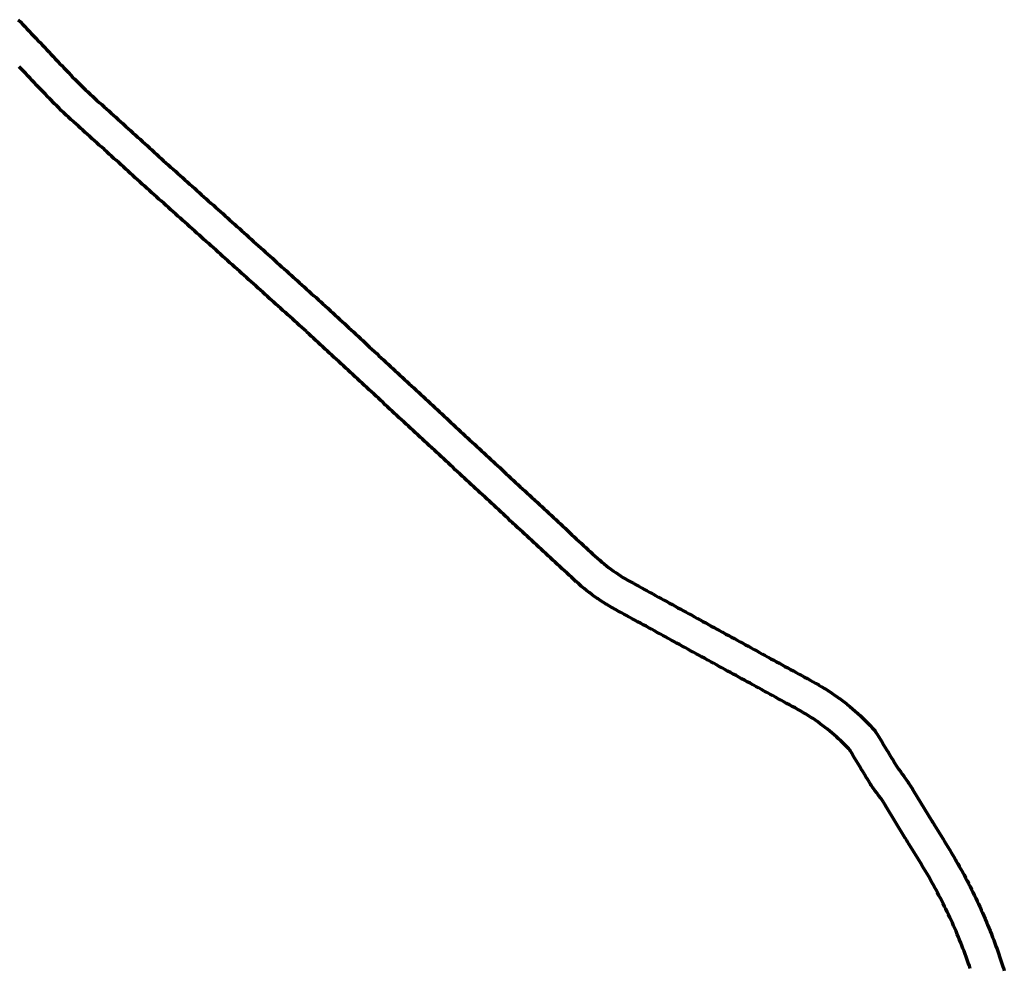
# Model space of a CAD drawing. Header units: metres. Extents: x 98902 to 136161, y 449037 to 499677.
# Tile 39 of 200: x 110256 to 112121, y 476155 to 477953. Entities that reach past the tile are written whole.
import ezdxf

# ---------------------------------------------------------------- set-up
doc = ezdxf.new("R2010")
doc.units = ezdxf.units.M
doc.layers.add('B-WE-OG-INFO_EIS VOORZORGSMAATREGEL-GV', color=7, linetype='Continuous', lineweight=70, true_color=0xfa194b)

msp = doc.modelspace()

# ---------------------------------------------------------------- linework, layer by layer
at = {"layer": 'B-WE-OG-INFO_EIS VOORZORGSMAATREGEL-GV', "flags": 128}
for points in [[(110252.9, 477952.7), (110257, 477948.4), (110257, 477948.4), (110261.1, 477944), (110265.3, 477939.7), (110269.4, 477935.3), (110273.5, 477931), (110277.6, 477926.6), (110277.6, 477926.6), (110281.8, 477922.3), (110281.8, 477922.3), (110281.8, 477922.3), (110285.9, 477917.9), (110290, 477913.5), (110294.2, 477909.2), (110298.3, 477904.8), (110302.4, 477900.5), (110306.5, 477896.1), (110310.7, 477891.8), (110314.8, 477887.4), (110318.9, 477883.1), (110318.9, 477883.1), (110323, 477878.7), (110323, 477878.7), (110327.2, 477874.4), (110331.3, 477870), (110331.3, 477870), (110335.4, 477865.6), (110339.5, 477861.3), (110343.7, 477856.9), (110347.8, 477852.6), (110347.8, 477852.6), (110351.9, 477848.3), (110355.9, 477844.1), (110355.9, 477844.1), (110359.9, 477840), (110363.9, 477835.9), (110363.9, 477835.9), (110368.1, 477831.8), (110372.4, 477827.6), (110372.4, 477827.6), (110376.4, 477823.6), (110380.4, 477819.8), (110384.7, 477815.8), (110389.1, 477811.7), (110393.3, 477807.7), (110397.6, 477803.8), (110402, 477799.8), (110406.4, 477795.8), (110410.9, 477791.8), (110415.4, 477787.8), (110419.8, 477783.8), (110424.3, 477779.8), (110428.7, 477775.7), (110433.2, 477771.7), (110437.6, 477767.7), (110442.1, 477763.7), (110446.6, 477759.7), (110446.6, 477759.7), (110451, 477755.7), (110455.5, 477751.7), (110455.5, 477751.6), (110456.6, 477750.6), (110456.6, 477750.6), (110456.7, 477750.6), (110461.2, 477746.5), (110461.2, 477746.5), (110461.2, 477746.5), (110465.6, 477742.4), (110465.6, 477742.4), (110470.1, 477738.4), (110474.6, 477734.3), (110474.6, 477734.3), (110479, 477730.2), (110483.5, 477726.2), (110483.5, 477726.2), (110488, 477722.1), (110492.4, 477718), (110492.4, 477718), (110496.9, 477714), (110501.4, 477709.9), (110505.8, 477705.8), (110510.3, 477701.8), (110514.8, 477697.7), (110519.2, 477693.6), (110523.7, 477689.6), (110523.7, 477689.6), (110523.7, 477689.6), (110528.2, 477685.5), (110528.2, 477685.5), (110532.5, 477681.6), (110537, 477677.6), (110541.5, 477673.5), (110546, 477669.5), (110550.5, 477665.5), (110555, 477661.5), (110559.5, 477657.4), (110564, 477653.4), (110568.5, 477649.4), (110573, 477645.3), (110577.5, 477641.3), (110582, 477637.3), (110582, 477637.3), (110586.5, 477633.2), (110591, 477629.2), (110595.5, 477625.2), (110600, 477621.1), (110604.5, 477617.1), (110608.9, 477613.1), (110613.4, 477609), (110617.9, 477605), (110622.4, 477601), (110626.9, 477597), (110631.4, 477592.9), (110635.9, 477588.9), (110640.1, 477585.1), (110644.6, 477581.1), (110649.1, 477577.1), (110653.6, 477573), (110658.1, 477569), (110662.6, 477565), (110667.1, 477560.9), (110667.1, 477560.9), (110667.2, 477560.9), (110671.7, 477556.9), (110671.7, 477556.9), (110671.7, 477556.8), (110676.2, 477552.8), (110676.2, 477552.8), (110676.2, 477552.8), (110680.6, 477548.8), (110680.6, 477548.8), (110685.1, 477544.7), (110685.1, 477544.7), (110689.6, 477540.7), (110689.6, 477540.7), (110694.1, 477536.6), (110694.1, 477536.6), (110698.6, 477532.6), (110703.1, 477528.5), (110707.6, 477524.5), (110707.6, 477524.5), (110712.1, 477520.5), (110716.5, 477516.4), (110721, 477512.4), (110725.5, 477508.3), (110730, 477504.3), (110734.2, 477500.5), (110738.7, 477496.5), (110742.9, 477492.7), (110742.9, 477492.7), (110747.4, 477488.7), (110751.8, 477484.6), (110756.3, 477480.6), (110760.8, 477476.5), (110765.3, 477472.5), (110765.3, 477472.5), (110765.3, 477472.5), (110769.8, 477468.4), (110769.8, 477468.4), (110774.3, 477464.4), (110774.3, 477464.4), (110774.3, 477464.4), (110776.5, 477462.4), (110781, 477458.3), (110785.5, 477454.3), (110790, 477450.2), (110794.5, 477446.2), (110799, 477442.2), (110803.4, 477438.1), (110803.4, 477438.1), (110807.9, 477434.1), (110807.9, 477434.1), (110812.4, 477430), (110812.4, 477430), (110816.9, 477426), (110821.4, 477421.9), (110825.9, 477417.9), (110825.9, 477417.9), (110830.1, 477414.1), (110830.1, 477414.1), (110830.1, 477414.1), (110834.5, 477410.1), (110834.5, 477410.1), (110839, 477406), (110839.1, 477406), (110839.2, 477405.9), (110840.3, 477404.9), (110840.4, 477404.8), (110840.5, 477404.7), (110844.6, 477400.9), (110848.7, 477397.1), (110853.1, 477393), (110857.5, 477388.9), (110861.9, 477384.8), (110866.3, 477380.8), (110866.3, 477380.8), (110866.3, 477380.8), (110870.7, 477376.7), (110870.7, 477376.7), (110875.1, 477372.6), (110879.2, 477368.8), (110883.3, 477365), (110883.3, 477365), (110887.7, 477360.9), (110887.7, 477360.9), (110892.1, 477356.8), (110892.1, 477356.8), (110896.5, 477352.7), (110900.9, 477348.6), (110905.3, 477344.5), (110909.7, 477340.5), (110914.1, 477336.4), (110918.5, 477332.3), (110922.9, 477328.2), (110922.9, 477328.2), (110927.4, 477324.1), (110927.4, 477324.1), (110931.8, 477320), (110931.8, 477320), (110936.2, 477315.9), (110940.6, 477311.9), (110945, 477307.8), (110949.4, 477303.7), (110953.8, 477299.6), (110958.2, 477295.5), (110962.6, 477291.4), (110967, 477287.4), (110971.4, 477283.3), (110971.4, 477283.3), (110975.8, 477279.2), (110975.8, 477279.2), (110980.2, 477275.1), (110984.6, 477271), (110989, 477266.9), (110993.4, 477262.8), (110993.4, 477262.8), (110997.8, 477258.8), (111002.2, 477254.7), (111006.6, 477250.6), (111006.6, 477250.6), (111011, 477246.5), (111011, 477246.5), (111011, 477246.5), (111015.4, 477242.4), (111015.4, 477242.4), (111019.8, 477238.3), (111019.8, 477238.3), (111024.2, 477234.3), (111028.6, 477230.2), (111033, 477226.1), (111037.4, 477222), (111037.4, 477222), (111041.8, 477217.9), (111041.8, 477217.9), (111046.2, 477213.8), (111046.2, 477213.8), (111050.6, 477209.7), (111055, 477205.7), (111055, 477205.7), (111059.4, 477201.6), (111059.4, 477201.6), (111059.4, 477201.6), (111063.8, 477197.5), (111063.8, 477197.5), (111068.2, 477193.4), (111068.2, 477193.4), (111072.6, 477189.3), (111077, 477185.2), (111077, 477185.2), (111077.3, 477184.9), (111077.6, 477184.7), (111082, 477180.6), (111082, 477180.6), (111086.4, 477176.6), (111090.8, 477172.5), (111090.8, 477172.5), (111090.8, 477172.5), (111095.2, 477168.4), (111095.2, 477168.4), (111099.6, 477164.3), (111099.6, 477164.3), (111104, 477160.2), (111108.4, 477156.1), (111108.4, 477156.1), (111108.4, 477156.1), (111112.8, 477152.1), (111112.8, 477152), (111117.2, 477148), (111121.6, 477143.9), (111126, 477139.8), (111126, 477139.8), (111130.4, 477135.7), (111130.4, 477135.7), (111134.8, 477131.6), (111139.2, 477127.5), (111139.2, 477127.5), (111139.2, 477127.5), (111143.6, 477123.5), (111143.6, 477123.5), (111148, 477119.4), (111148, 477119.4), (111152.4, 477115.3), (111156.5, 477111.5), (111160.7, 477107.7), (111164.8, 477103.9), (111164.8, 477103.8), (111168.9, 477100), (111168.9, 477100), (111173, 477096.2), (111177.4, 477092.1), (111177.4, 477092.1), (111181.8, 477088.1), (111181.8, 477088.1), (111181.8, 477088.1), (111186.2, 477084), (111186.2, 477084), (111190.6, 477079.9), (111195, 477075.8), (111199.4, 477071.7), (111199.4, 477071.7), (111203.8, 477067.6), (111203.8, 477067.6), (111208.2, 477063.5), (111208.2, 477063.5), (111212.6, 477059.5), (111217, 477055.4), (111217, 477055.4), (111221.4, 477051.3), (111221.4, 477051.3), (111225.8, 477047.2), (111225.8, 477047.2), (111230.2, 477043.1), (111230.2, 477043.1), (111231.3, 477042.1), (111235.7, 477038), (111240.1, 477033.9), (111244.5, 477029.8), (111248.9, 477025.7), (111248.9, 477025.7), (111253.3, 477021.7), (111257.8, 477017.6), (111262.2, 477013.5), (111266.6, 477009.4), (111271, 477005.3), (111271, 477005.3), (111275.4, 477001.2), (111275.4, 477001.2), (111279.8, 476997.1), (111279.8, 476997.1), (111284.2, 476993), (111284.2, 476993), (111288.6, 476988.9), (111288.6, 476988.9), (111293, 476984.9), (111293, 476984.9), (111297.4, 476980.8), (111301.8, 476976.7), (111306.2, 476972.6), (111310.6, 476968.5), (111315, 476964.4), (111319.5, 476960.3), (111323.9, 476956.2), (111328.3, 476952.1), (111332.7, 476948.1), (111332.7, 476948.1), (111337.1, 476944), (111341.5, 476939.9), (111345.7, 476935.9), (111349.9, 476932.2), (111354.3, 476928.3), (111358.4, 476924.7), (111362.5, 476921.3), (111367, 476917.7), (111367.1, 476917.7), (111371.2, 476914.3), (111375.5, 476911.2), (111380.3, 476907.8), (111380.3, 476907.8), (111384.6, 476904.7), (111389, 476901.8), (111389, 476901.8), (111393.9, 476898.6), (111398.4, 476895.8), (111403.1, 476893.1), (111408.1, 476890.1), (111413, 476887.3), (111418.1, 476884.5), (111423.4, 476881.7), (111428.6, 476878.8), (111433.9, 476875.9), (111439.2, 476873), (111444.5, 476870.1), (111444.5, 476870.1), (111449.7, 476867.2), (111455, 476864.3), (111460.3, 476861.4), (111465.5, 476858.5), (111470.8, 476855.7), (111470.8, 476855.6), (111476.1, 476852.8), (111476.1, 476852.8), (111481.4, 476849.9), (111486.6, 476847), (111491.9, 476844.1), (111491.9, 476844.1), (111497.2, 476841.2), (111497.2, 476841.2), (111502.4, 476838.3), (111507.7, 476835.4), (111513, 476832.5), (111518.3, 476829.6), (111523.5, 476826.8), (111528.8, 476823.9), (111534.1, 476821), (111534.1, 476821), (111539.4, 476818.1), (111544.6, 476815.2), (111549.9, 476812.3), (111555.2, 476809.4), (111560.4, 476806.5), (111560.4, 476806.5), (111565.7, 476803.6), (111565.7, 476803.6), (111571, 476800.7), (111576.3, 476797.9), (111581.5, 476795), (111586.8, 476792.1), (111586.8, 476792.1), (111588.1, 476791.4), (111588.1, 476791.4), (111593.4, 476788.4), (111598.8, 476785.5), (111604.1, 476782.6), (111609.4, 476779.7), (111609.4, 476779.7), (111614.7, 476776.8), (111620.1, 476773.8), (111625.4, 476770.9), (111630.7, 476768), (111636, 476765.1), (111641.4, 476762.2), (111646.7, 476759.2), (111652, 476756.3), (111652, 476756.3), (111657.3, 476753.4), (111662.7, 476750.5), (111668, 476747.6), (111673.3, 476744.7), (111678.6, 476741.7), (111678.6, 476741.7), (111684, 476738.8), (111684, 476738.8), (111689.3, 476735.9), (111689.3, 476735.9), (111694.6, 476733), (111699.9, 476730.1), (111705.3, 476727.1), (111710.6, 476724.2), (111710.6, 476724.2), (111715.9, 476721.3), (111721.2, 476718.4), (111721.2, 476718.4), (111726.6, 476715.5), (111731.9, 476712.5), (111737.2, 476709.6), (111742.5, 476706.7), (111747.9, 476703.8), (111753.2, 476700.9), (111758.5, 476698), (111758.7, 476697.8), (111758.9, 476697.7), (111764.2, 476694.7), (111764.2, 476694.7), (111764.3, 476694.7), (111769.2, 476691.9), (111769.3, 476691.7), (111769.6, 476691.7), (111774.8, 476688.6), (111775, 476688.4), (111775.3, 476688.3), (111780.4, 476685.1), (111780.5, 476685), (111780.7, 476685), (111785.8, 476681.7), (111786.1, 476681.5), (111786.4, 476681.4), (111791.5, 476678), (111791.5, 476678), (111796.5, 476674.7), (111796.9, 476674.3), (111797.3, 476674.1), (111802.2, 476670.6), (111802.3, 476670.6), (111802.3, 476670.6), (111807.3, 476667.1), (111807.5, 476666.8), (111807.9, 476666.6), (111812.8, 476663), (111812.8, 476662.9), (111812.9, 476662.8), (111817.8, 476659.1), (111817.9, 476659), (111818, 476659), (111822.8, 476655.2), (111823, 476655), (111823.3, 476654.8), (111828, 476651), (111828.1, 476650.8), (111828.3, 476650.8), (111832.9, 476646.9), (111833.1, 476646.6), (111833.4, 476646.4), (111838, 476642.5), (111838, 476642.5), (111842.6, 476638.5), (111842.9, 476638.1), (111843.2, 476637.9), (111847.7, 476633.8), (111847.7, 476633.7), (111847.8, 476633.7), (111852.2, 476629.5), (111852.5, 476629.2), (111852.8, 476629), (111857.2, 476624.7), (111857.2, 476624.7), (111857.3, 476624.6), (111861.6, 476620.3), (111861.7, 476620.2), (111861.9, 476620.1), (111866.1, 476615.7), (111866.3, 476615.5), (111866.5, 476615.3), (111870.7, 476610.9), (111871.2, 476610), (111872, 476609.3), (111875.9, 476604.7), (111876.9, 476602.8), (111878.3, 476601.2), (111879.9, 476598.6), (111879.9, 476598.6), (111882.8, 476593.8), (111882.8, 476593.8), (111886, 476588.6), (111889.1, 476583.4), (111892.1, 476578.5), (111892.1, 476578.5), (111895.2, 476573.3), (111895.2, 476573.3), (111898.2, 476568.5), (111901.1, 476563.6), (111904.1, 476558.8), (111907, 476554), (111909.9, 476549.1), (111909.9, 476549.1), (111912.9, 476544.3), (111912.9, 476544.3), (111915.8, 476539.4), (111918.3, 476535.4), (111920.7, 476531.9), (111923.8, 476527.7), (111927.2, 476523.1), (111927.2, 476523.1), (111930.8, 476518.3), (111930.8, 476518.3), (111930.8, 476518.3), (111930.9, 476518), (111931.2, 476517.8), (111934.8, 476512.9), (111938.1, 476508.4), (111938.6, 476507.3), (111939.4, 476506.5), (111942.7, 476501.4), (111942.8, 476501.2), (111942.9, 476501), (111943.7, 476499.7), (111943.7, 476499.7), (111946.8, 476494.7), (111946.9, 476494.4), (111947, 476494.3), (111947.6, 476493.3), (111947.6, 476493.3), (111984.4, 476433.1), (111984.5, 476432.7), (111984.8, 476432.5), (111987.9, 476427.4), (111988.6, 476426.1), (111988.6, 476426.1), (111991.8, 476421), (111994.9, 476415.9), (111994.9, 476415.9), (111998, 476410.8), (112001.1, 476405.7), (112001.1, 476405.7), (112004.3, 476400.6), (112004.3, 476400.6), (112007.4, 476395.5), (112010.5, 476390.3), (112013.6, 476385.2), (112013.6, 476385.2), (112013.7, 476385.2), (112016.8, 476380.1), (112016.8, 476379.9), (112017, 476379.8), (112020, 476374.6), (112020, 476374.6), (112023.1, 476369.4), (112023.1, 476369.4), (112026.1, 476364.3), (112026.1, 476364.3), (112029.2, 476359.1), (112029.2, 476358.9), (112029.4, 476358.8), (112032.3, 476353.6), (112032.4, 476353.4), (112032.5, 476353.3), (112035.4, 476348.1), (112038.4, 476342.8), (112038.4, 476342.8), (112038.4, 476342.7), (112041.3, 476337.5), (112041.4, 476337.2), (112041.6, 476337), (112044.4, 476331.7), (112047.2, 476326.4), (112047.2, 476326.4), (112050, 476321.1), (112050, 476321.1), (112050.1, 476321.1), (112052.9, 476315.8), (112053, 476315.5), (112053.2, 476315.2), (112055.9, 476309.8), (112055.9, 476309.8), (112058.5, 476304.5), (112058.5, 476304.5), (112061.2, 476299.1), (112061.2, 476299.1), (112061.3, 476299), (112063.9, 476293.6), (112064, 476293.3), (112064.2, 476293.1), (112066.8, 476287.7), (112069.3, 476282.2), (112071.9, 476276.8), (112071.9, 476276.8), (112074.4, 476271.4), (112074.5, 476271.1), (112074.7, 476270.8), (112077.1, 476265.4), (112077.1, 476265.3), (112077.1, 476265.3), (112079.6, 476259.8), (112082, 476254.3), (112082, 476254.2), (112082.1, 476254.2), (112084.4, 476248.7), (112084.5, 476248.4), (112084.7, 476248.1), (112087, 476242.6), (112087, 476242.6), (112089.2, 476237.1), (112089.2, 476237.1), (112091.5, 476231.5), (112093.8, 476226), (112093.9, 476225.7), (112094.1, 476225.4), (112096.2, 476219.8), (112096.2, 476219.8), (112096.3, 476219.7), (112098.4, 476214.1), (112098.4, 476214.1), (112100.6, 476208.6), (112100.6, 476208.5), (112100.6, 476208.4), (112102.8, 476202.8), (112102.8, 476202.5), (112103, 476202.3), (112105, 476196.6), (112107, 476191), (112109, 476185.3), (112111, 476179.7), (112111.1, 476179.4), (112111.2, 476179.1), (112113.1, 476173.4), (112113.1, 476173.4), (112113.2, 476173.3), (112115.1, 476167.7), (112116.9, 476162), (112117, 476161.9), (112117, 476161.9), (112118.8, 476156.2), (112118.9, 476156.1), (112118.9, 476156), (112120.7, 476150.3)], [(112056.3, 476154.4), (112054.5, 476159.7), (112052.5, 476165.1), (112050.5, 476170.8), (112048.5, 476176.4), (112048.5, 476176.4), (112046.6, 476181.8), (112044.6, 476187.1), (112042.4, 476192.6), (112040.3, 476198.1), (112038.3, 476203.3), (112036.1, 476208.6), (112036.1, 476208.6), (112033.8, 476214.1), (112033.8, 476214.1), (112031.5, 476219.7), (112029.3, 476225), (112027.1, 476230.2), (112024.7, 476235.5), (112022.3, 476241), (112020, 476246.1), (112017.6, 476251.3), (112015, 476256.7), (112015, 476256.7), (112012.5, 476262.1), (112010, 476267.3), (112007.6, 476272.3), (112004.9, 476277.6), (112004.9, 476277.6), (112002.2, 476283), (112002.2, 476283), (111999.7, 476288), (111997, 476293), (111997, 476293), (111994.2, 476298.3), (111994.2, 476298.3), (111991.4, 476303.6), (111988.7, 476308.6), (111986, 476313.6), (111983.1, 476318.7), (111983.1, 476318.7), (111980.3, 476323.8), (111977.5, 476328.7), (111974.5, 476333.7), (111971.4, 476338.9), (111968.4, 476344), (111965.4, 476349), (111962.4, 476354), (111962.4, 476354), (111959.3, 476359.1), (111956.2, 476364.2), (111953.1, 476369.3), (111953.1, 476369.3), (111949.9, 476374.4), (111946.8, 476379.5), (111943.7, 476384.6), (111940.6, 476389.8), (111937.4, 476394.9), (111937.4, 476394.9), (111936.7, 476396.1), (111936.7, 476396.1), (111933.6, 476401.2), (111933.6, 476401.2), (111933.6, 476401.2), (111933.6, 476401.2), (111933.6, 476401.2), (111933.4, 476401.5), (111933.2, 476401.8), (111896.4, 476462), (111896.4, 476462), (111895.8, 476463), (111895.8, 476463), (111895.8, 476463), (111895.8, 476463), (111895.8, 476463.1), (111895.7, 476463.2), (111895.6, 476463.4), (111892.5, 476468.4), (111892.5, 476468.4), (111891.8, 476469.5), (111889.3, 476473.5), (111886.6, 476477.2), (111886.6, 476477.2), (111883, 476482), (111883, 476482), (111883, 476482), (111882.8, 476482.3), (111882.6, 476482.5), (111879, 476487.4), (111879, 476487.4), (111875.6, 476491.9), (111872.3, 476496.5), (111872.1, 476496.9), (111871.7, 476497.2), (111868.5, 476501.9), (111868.1, 476502.8), (111867.5, 476503.4), (111864.5, 476508.3), (111861.6, 476513.1), (111858.6, 476518), (111858.6, 476518), (111855.7, 476522.8), (111852.8, 476527.7), (111852.8, 476527.7), (111849.8, 476532.5), (111849.8, 476532.5), (111846.9, 476537.4), (111843.9, 476542.2), (111840.8, 476547.4), (111837.9, 476552.2), (111834.7, 476557.4), (111831.6, 476562.6), (111831.6, 476562.6), (111828.6, 476567.5), (111828.6, 476567.5), (111828.1, 476568.2), (111826.3, 476570.5), (111823.1, 476573.9), (111819.1, 476578), (111815.1, 476582), (111811.1, 476585.9), (111806.9, 476589.8), (111806.9, 476589.8), (111802.9, 476593.5), (111798.6, 476597.2), (111794.3, 476601), (111790, 476604.6), (111785.7, 476608.1), (111781.3, 476611.5), (111776.6, 476615.1), (111772.2, 476618.4), (111767.6, 476621.7), (111767.6, 476621.7), (111763, 476624.9), (111758.4, 476628), (111758.4, 476628), (111753.6, 476631.1), (111748.9, 476634.1), (111744.1, 476637.1), (111739.3, 476639.9), (111734.5, 476642.6), (111734.5, 476642.6), (111729.5, 476645.4), (111724.4, 476648.3), (111719, 476651.2), (111713.7, 476654.1), (111708.4, 476657), (111703.1, 476659.9), (111697.7, 476662.8), (111692.4, 476665.8), (111692.4, 476665.8), (111687.1, 476668.7), (111681.8, 476671.6), (111676.4, 476674.5), (111671.1, 476677.4), (111665.8, 476680.4), (111660.5, 476683.3), (111660.5, 476683.3), (111655.1, 476686.2), (111649.8, 476689.1), (111644.5, 476692), (111639.2, 476695), (111633.8, 476697.9), (111628.5, 476700.8), (111623.2, 476703.7), (111617.9, 476706.6), (111617.9, 476706.6), (111612.5, 476709.6), (111612.5, 476709.6), (111607.2, 476712.5), (111601.9, 476715.4), (111596.6, 476718.3), (111591.2, 476721.2), (111585.9, 476724.1), (111580.6, 476727.1), (111580.6, 476727.1), (111575.3, 476730), (111575.3, 476730), (111569.9, 476732.9), (111564.6, 476735.8), (111559.3, 476738.7), (111559.3, 476738.7), (111558, 476739.5), (111558, 476739.5), (111552.7, 476742.4), (111547.4, 476745.2), (111542.1, 476748.1), (111536.9, 476751), (111531.6, 476753.9), (111531.6, 476753.9), (111526.3, 476756.8), (111521.1, 476759.7), (111515.8, 476762.6), (111510.5, 476765.5), (111505.2, 476768.4), (111500, 476771.2), (111500, 476771.3), (111494.7, 476774.1), (111494.7, 476774.1), (111489.4, 476777), (111484.2, 476779.9), (111478.9, 476782.8), (111478.9, 476782.8), (111473.6, 476785.7), (111468.3, 476788.6), (111468.3, 476788.6), (111463.1, 476791.5), (111463.1, 476791.5), (111457.8, 476794.4), (111452.5, 476797.3), (111447.2, 476800.1), (111442, 476803), (111442, 476803), (111436.7, 476805.9), (111431.4, 476808.8), (111426.2, 476811.7), (111420.9, 476814.6), (111415.6, 476817.5), (111410.3, 476820.4), (111410.3, 476820.4), (111405.1, 476823.3), (111405.1, 476823.3), (111399.8, 476826.2), (111394.5, 476829), (111389.3, 476831.9), (111389.3, 476831.9), (111384, 476834.8), (111383.8, 476835), (111383.5, 476835.1), (111378.3, 476838.1), (111378.2, 476838.1), (111378.1, 476838.2), (111372.9, 476841.2), (111367.7, 476844.2), (111367.2, 476844.6), (111366.6, 476844.9), (111361.6, 476848.1), (111361.5, 476848.2), (111361.4, 476848.2), (111356.4, 476851.5), (111356.3, 476851.5), (111351.3, 476854.8), (111350.8, 476855.3), (111350.1, 476855.6), (111345.2, 476859.1), (111345.2, 476859.1), (111345.2, 476859.1), (111340.3, 476862.6), (111340.3, 476862.7), (111340.2, 476862.7), (111335.3, 476866.3), (111334.9, 476866.8), (111334.3, 476867.1), (111329.6, 476870.8), (111329.6, 476870.8), (111324.9, 476874.6), (111324.8, 476874.7), (111324.6, 476874.8), (111320, 476878.6), (111319.6, 476879), (111319.1, 476879.3), (111314.6, 476883.3), (111310.1, 476887.3), (111310, 476887.4), (111309.9, 476887.5), (111305.4, 476891.5), (111305.3, 476891.7), (111305.1, 476891.8), (111300.7, 476895.9), (111300.7, 476895.9), (111296.3, 476900), (111296.3, 476900), (111296.3, 476900), (111291.9, 476904.1), (111287.5, 476908.2), (111283.1, 476912.2), (111278.6, 476916.3), (111274.2, 476920.4), (111274.2, 476920.4), (111269.8, 476924.5), (111265.4, 476928.6), (111261, 476932.7), (111256.6, 476936.8), (111252.2, 476940.9), (111252.2, 476940.9), (111247.8, 476945), (111243.4, 476949), (111239, 476953.1), (111234.6, 476957.2), (111230.2, 476961.3), (111230.2, 476961.3), (111225.8, 476965.4), (111221.4, 476969.5), (111221.4, 476969.5), (111216.9, 476973.6), (111216.9, 476973.6), (111212.5, 476977.7), (111212.5, 476977.7), (111208.1, 476981.8), (111208.1, 476981.8), (111208.1, 476981.8), (111203.7, 476985.8), (111199.3, 476989.9), (111194.9, 476994), (111190.5, 476998.1), (111190.5, 476998.1), (111189.4, 476999.1), (111185, 477003.2), (111185, 477003.2), (111185, 477003.2), (111180.6, 477007.3), (111180.6, 477007.3), (111176.2, 477011.4), (111176.2, 477011.4), (111171.8, 477015.5), (111167.4, 477019.6), (111167.4, 477019.6), (111167.4, 477019.6), (111163, 477023.6), (111163, 477023.6), (111158.6, 477027.7), (111154.2, 477031.8), (111149.8, 477035.9), (111149.8, 477035.9), (111145.4, 477040), (111145.4, 477040), (111145.4, 477040), (111141, 477044.1), (111136.6, 477048.2), (111136.6, 477048.2), (111132.2, 477052.2), (111128.1, 477056.1), (111124, 477059.9), (111123.9, 477059.9), (111119.8, 477063.7), (111115.7, 477067.5), (111111.6, 477071.3), (111107.2, 477075.4), (111107.2, 477075.4), (111102.8, 477079.5), (111102.8, 477079.5), (111102.8, 477079.5), (111098.4, 477083.6), (111094, 477087.6), (111094, 477087.6), (111089.6, 477091.7), (111089.6, 477091.7), (111085.2, 477095.8), (111080.8, 477099.9), (111076.4, 477104), (111072, 477108.1), (111072, 477108.1), (111067.6, 477112.1), (111067.6, 477112.1), (111063.2, 477116.2), (111058.8, 477120.3), (111058.8, 477120.3), (111054.4, 477124.4), (111054.4, 477124.4), (111054.4, 477124.4), (111050, 477128.5), (111050, 477128.5), (111045.6, 477132.6), (111045.6, 477132.6), (111041.2, 477136.7), (111036.8, 477140.7), (111036.8, 477140.7), (111036.8, 477140.7), (111036.8, 477140.7), (111036.8, 477140.8), (111036.5, 477141.1), (111036.2, 477141.3), (111031.8, 477145.3), (111031.8, 477145.3), (111027.4, 477149.4), (111027.4, 477149.4), (111023, 477153.5), (111023, 477153.5), (111023, 477153.5), (111018.6, 477157.6), (111014.2, 477161.7), (111014.2, 477161.7), (111009.8, 477165.8), (111009.8, 477165.8), (111005.4, 477169.8), (111005.4, 477169.8), (111005.4, 477169.8), (111001, 477173.9), (110996.6, 477178), (110996.6, 477178), (110992.2, 477182.1), (110987.8, 477186.2), (110987.8, 477186.2), (110983.4, 477190.3), (110983.4, 477190.3), (110979, 477194.4), (110974.6, 477198.4), (110974.6, 477198.4), (110974.6, 477198.4), (110970.2, 477202.5), (110970.2, 477202.5), (110965.8, 477206.6), (110965.8, 477206.6), (110961.4, 477210.7), (110957, 477214.8), (110957, 477214.8), (110957, 477214.8), (110952.6, 477218.9), (110948.2, 477222.9), (110943.8, 477227), (110939.4, 477231.1), (110939.4, 477231.1), (110935, 477235.2), (110935, 477235.2), (110930.6, 477239.3), (110926.2, 477243.4), (110921.8, 477247.5), (110921.8, 477247.5), (110917.4, 477251.5), (110913, 477255.6), (110908.6, 477259.7), (110908.6, 477259.7), (110904.2, 477263.8), (110904.2, 477263.8), (110899.8, 477267.9), (110895.3, 477272), (110890.9, 477276), (110886.5, 477280.1), (110886.5, 477280.1), (110882.1, 477284.2), (110877.7, 477288.3), (110873.3, 477292.4), (110868.9, 477296.5), (110864.5, 477300.6), (110860.1, 477304.6), (110860.1, 477304.6), (110855.7, 477308.7), (110855.7, 477308.7), (110851.3, 477312.8), (110851.3, 477312.8), (110851.3, 477312.8), (110846.9, 477316.9), (110842.5, 477321), (110842.5, 477321), (110838.4, 477324.8), (110834.3, 477328.6), (110829.9, 477332.7), (110829.9, 477332.7), (110829.9, 477332.7), (110825.5, 477336.8), (110825.5, 477336.8), (110821.1, 477340.9), (110816.7, 477344.9), (110812.3, 477349), (110812.3, 477349), (110807.9, 477353.1), (110803.8, 477356.9), (110799.8, 477360.6), (110798.8, 477361.5), (110794.4, 477365.5), (110794.4, 477365.5), (110794.4, 477365.5), (110789.9, 477369.5), (110789.9, 477369.6), (110785.7, 477373.3), (110785.7, 477373.3), (110781.2, 477377.4), (110776.7, 477381.4), (110772.2, 477385.5), (110772.2, 477385.5), (110767.8, 477389.5), (110763.3, 477393.5), (110758.8, 477397.6), (110754.3, 477401.6), (110749.8, 477405.7), (110745.3, 477409.7), (110740.8, 477413.8), (110736.4, 477417.8), (110734.1, 477419.8), (110734.1, 477419.8), (110729.6, 477423.9), (110729.6, 477423.9), (110725.1, 477427.9), (110720.6, 477431.9), (110716.2, 477436), (110711.7, 477440), (110707.2, 477444.1), (110702.7, 477448.1), (110698.5, 477451.9), (110694, 477455.9), (110689.8, 477459.7), (110685.4, 477463.8), (110680.9, 477467.8), (110676.4, 477471.8), (110671.9, 477475.9), (110671.9, 477475.9), (110671.9, 477475.9), (110667.4, 477479.9), (110667.4, 477479.9), (110662.9, 477484), (110662.9, 477484), (110658.4, 477488), (110653.9, 477492.1), (110653.9, 477492.1), (110649.5, 477496.1), (110649.5, 477496.1), (110645, 477500.1), (110645, 477500.1), (110640.5, 477504.2), (110640.5, 477504.2), (110640.5, 477504.2), (110636, 477508.2), (110636, 477508.2), (110631.5, 477512.3), (110631.5, 477512.3), (110627.1, 477516.3), (110627.1, 477516.3), (110622.6, 477520.3), (110622.6, 477520.3), (110618.1, 477524.3), (110613.6, 477528.4), (110609.1, 477532.4), (110604.6, 477536.4), (110600.1, 477540.4), (110595.9, 477544.2), (110591.4, 477548.2), (110586.9, 477552.3), (110582.4, 477556.3), (110577.9, 477560.3), (110573.4, 477564.4), (110568.9, 477568.4), (110564.4, 477572.4), (110559.9, 477576.5), (110555.4, 477580.5), (110550.9, 477584.5), (110546.4, 477588.6), (110541.9, 477592.6), (110537.4, 477596.6), (110537.4, 477596.6), (110532.9, 477600.6), (110528.4, 477604.7), (110523.9, 477608.7), (110519.4, 477612.7), (110514.9, 477616.8), (110510.4, 477620.8), (110505.9, 477624.8), (110501.4, 477628.9), (110496.9, 477632.9), (110492.4, 477636.9), (110492.4, 477637), (110492.3, 477637.1), (110487.8, 477641.1), (110487.8, 477641.1), (110487.8, 477641.1), (110483.3, 477645.2), (110483.3, 477645.2), (110478.9, 477649.3), (110478.9, 477649.3), (110474.4, 477653.3), (110469.9, 477657.4), (110469.9, 477657.4), (110469.9, 477657.4), (110465.5, 477661.5), (110461, 477665.5), (110461, 477665.5), (110456.5, 477669.6), (110452.1, 477673.7), (110447.6, 477677.7), (110443.1, 477681.8), (110438.7, 477685.8), (110434.2, 477689.9), (110429.7, 477694), (110425.3, 477698), (110425.3, 477698), (110420.8, 477702.1), (110420.8, 477702.1), (110416.4, 477706.1), (110416.4, 477706.1), (110415.3, 477707.1), (110415.3, 477707.1), (110410.9, 477711.1), (110406.4, 477715.1), (110401.9, 477719.1), (110397.5, 477723.1), (110393, 477727.2), (110388.6, 477731.2), (110384.1, 477735.2), (110379.7, 477739.2), (110379.7, 477739.2), (110375.2, 477743.2), (110370.7, 477747.2), (110366.3, 477751.3), (110361.8, 477755.3), (110357.4, 477759.3), (110357.3, 477759.4), (110357.2, 477759.5), (110352.7, 477763.5), (110352.7, 477763.6), (110352.6, 477763.7), (110348.2, 477767.8), (110343.8, 477771.8), (110339.4, 477775.9), (110339.3, 477776.1), (110339.2, 477776.2), (110334.8, 477780.3), (110334.6, 477780.6), (110334.4, 477780.7), (110330.1, 477784.9), (110325.9, 477789.2), (110321.6, 477793.4), (110321.6, 477793.4), (110321.5, 477793.5), (110317.3, 477797.7), (110317.1, 477798), (110316.9, 477798.1), (110312.7, 477802.5), (110312.7, 477802.5), (110312.7, 477802.5), (110308.5, 477806.8), (110308.5, 477806.9), (110308.4, 477807), (110304.3, 477811.3), (110304.3, 477811.3), (110300.1, 477815.7), (110300.1, 477815.7), (110300.1, 477815.7), (110296, 477820), (110291.9, 477824.4), (110287.7, 477828.7), (110283.6, 477833.1), (110279.5, 477837.4), (110275.4, 477841.8), (110271.2, 477846.1), (110267.1, 477850.5), (110267.1, 477850.5), (110263, 477854.9), (110263, 477854.9), (110258.9, 477859.2), (110254.7, 477863.6)]]:
    msp.add_lwpolyline(points, dxfattribs=at)

doc.saveas('drawing.dxf')
